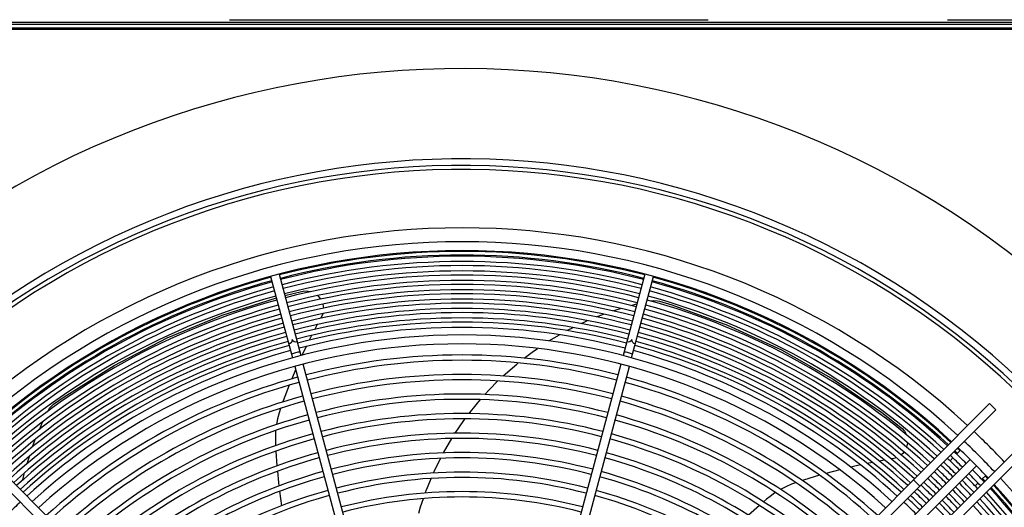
# Model space of a CAD drawing. Header units: centimetres. Extents: x -92429 to 178773, y 2337 to 428125.
# Tile 79 of 138: x 162451 to 162502, y 9316 to 9341. Entities that reach past the tile are written whole.
import ezdxf

# ---------------------------------------------------------------- set-up
doc = ezdxf.new("R2010")
doc.units = ezdxf.units.CM
doc.header["$LTSCALE"] = 50
doc.linetypes.add('DASHED', pattern=[0.75, 0.5, -0.25])
doc.layers.add('WL_urządzenia', color=1, linetype='Continuous')

msp = doc.modelspace()

# ---------------------------------------------------------------- linework, layer by layer
at = {"layer": 'WL_urządzenia', "color": 1, "linetype": 'Continuous'}
for p, q in [((162523.347, 9340.811, 2170), (162417.391, 9340.811, 2170)), ((162425.039, 9340.718, 2170), (162522.374, 9340.718, 2170)), ((162522.374, 9340.44, 2170), (162425.039, 9340.44, 2170)), ((162425.132, 9340.533, 2170), (162522.281, 9340.533, 2170)), ((162463.706, 9327.551, 2170), (162464.846, 9323.298, 2170)), ((162464.154, 9327.671, 2170), (162465.293, 9323.418, 2170)), ((162483.259, 9327.671, 2170), (162482.12, 9323.418, 2170)), ((162482.567, 9323.298, 2170), (162483.707, 9327.551, 2170)), ((162464.454, 9326.552, 2170), (162465.328, 9326.769, 2170)), ((162465.328, 9326.769, 2170), (162465.404, 9326.783, 2170)), ((162465.404, 9326.783, 2170), (162465.589, 9326.792, 2170)), ((162465.589, 9326.792, 2170), (162465.768, 9326.765, 2170)), ((162465.768, 9326.765, 2170), (162465.795, 9326.757, 2170)), ((162461.167, 9325.526, 2170), (162464.006, 9326.432, 2170)), ((162466.163, 9326.553, 2170), (162466.228, 9326.487, 2170)), ((162466.228, 9326.487, 2170), (162466.319, 9326.368, 2170)), ((162483.547, 9326.274, 2170), (162483.578, 9326.28, 2170)), ((162483.578, 9326.28, 2170), (162483.732, 9326.296, 2170)), ((162483.732, 9326.296, 2170), (162483.915, 9326.283, 2170)), ((162483.915, 9326.283, 2170), (162484.015, 9326.259, 2170)), ((162484.015, 9326.259, 2170), (162484.659, 9326.064, 2170)), ((162466.434, 9326.108, 2170), (162466.457, 9326.002, 2170)), ((162466.457, 9326.002, 2170), (162466.466, 9325.898, 2170)), ((162481.591, 9325.757, 2170), (162481.986, 9325.884, 2170)), ((162482.526, 9326.038, 2170), (162482.844, 9326.119, 2170)), ((162484.659, 9326.064, 2170), (162487.567, 9325.016, 2170)), ((162458.296, 9324.339, 2170), (162461.167, 9325.526, 2170)), ((162466.351, 9325.418, 2170), (162466.322, 9325.366, 2170)), ((162466.379, 9325.473, 2170), (162466.351, 9325.418, 2170)), ((162466.429, 9325.606, 2170), (162466.379, 9325.473, 2170)), ((162479.931, 9325.097, 2170), (162480.129, 9325.187, 2170)), ((162480.129, 9325.187, 2170), (162480.269, 9325.249, 2170)), ((162480.729, 9325.442, 2170), (162481.094, 9325.582, 2170)), ((162466.145, 9325.038, 2170), (162466.016, 9324.795, 2170)), ((162466.147, 9325.043, 2170), (162466.145, 9325.038, 2170)), ((162479.189, 9324.727, 2170), (162479.504, 9324.89, 2170)), ((162487.567, 9325.016, 2170), (162490.393, 9323.717, 2170)), ((162455.532, 9322.912, 2170), (162458.296, 9324.339, 2170)), ((162465.849, 9324.471, 2170), (162465.724, 9324.222, 2170)), ((162478.248, 9324.185, 2170), (162478.791, 9324.508, 2170)), ((162465.564, 9323.897, 2170), (162465.344, 9323.431, 2170)), ((162476.957, 9323.289, 2170), (162477.377, 9323.601, 2170)), ((162477.377, 9323.601, 2170), (162477.652, 9323.795, 2170)), ((162490.393, 9323.717, 2170), (162493.096, 9322.185, 2170)), ((162452.917, 9321.266, 2170), (162455.532, 9322.912, 2170)), ((162465.01, 9322.685, 2170), (162464.807, 9322.204, 2170)), ((162464.966, 9322.85, 2170), (162468.853, 9308.344, 2170)), ((162469.3, 9308.464, 2170), (162465.413, 9322.97, 2170)), ((162475.86, 9322.359, 2170), (162476.568, 9322.979, 2170)), ((162476.568, 9322.979, 2170), (162476.643, 9323.04, 2170)), ((162482, 9322.97, 2170), (162478.113, 9308.464, 2170)), ((162478.561, 9308.344, 2170), (162482.448, 9322.85, 2170)), ((162475.123, 9321.629, 2170), (162475.585, 9322.099, 2170)), ((162493.096, 9322.185, 2170), (162495.633, 9320.45, 2170)), ((162464.674, 9321.875, 2170), (162464.362, 9321.059, 2170)), ((162474.903, 9321.391, 2170), (162475.123, 9321.629, 2170)), ((162452.366, 9320.879, 2170), (162452.917, 9321.266, 2170)), ((162464.362, 9321.059, 2170), (162464.34, 9321, 2170)), ((162474.442, 9320.859, 2170), (162474.664, 9321.121, 2170)), ((162469.781, 9296.622, 2170), (162445.816, 9320.588, 2170)), ((162446.143, 9320.916, 2170), (162470.172, 9296.887, 2170)), ((162452.066, 9320.518, 2170), (162452.081, 9320.546, 2170)), ((162452.081, 9320.546, 2170), (162452.162, 9320.678, 2170)), ((162452.162, 9320.678, 2170), (162452.286, 9320.814, 2170)), ((162452.286, 9320.814, 2170), (162452.366, 9320.879, 2170)), ((162464.216, 9320.654, 2170), (162464.146, 9320.44, 2170)), ((162464.222, 9320.67, 2170), (162464.216, 9320.654, 2170)), ((162474.071, 9320.393, 2170), (162474.442, 9320.859, 2170)), ((162477.241, 9296.887, 2170), (162501.27, 9320.916, 2170)), ((162501.598, 9320.588, 2170), (162477.632, 9296.622, 2170)), ((162501.27, 9320.916, 2170), (162501.598, 9320.588, 2170)), ((162451.623, 9319.568, 2170), (162451.803, 9319.975, 2170)), ((162464.063, 9320.12, 2170), (162464.007, 9319.82, 2170)), ((162464.146, 9320.44, 2170), (162464.063, 9320.12, 2170)), ((162473.352, 9319.374, 2170), (162473.805, 9320.036, 2170)), ((162473.805, 9320.036, 2170), (162473.864, 9320.117, 2170)), ((162495.633, 9320.45, 2170), (162496.637, 9319.672, 2170)), ((162463.967, 9319.475, 2170), (162463.954, 9319.161, 2170)), ((162463.97, 9319.513, 2170), (162463.967, 9319.475, 2170)), ((162496.637, 9319.672, 2170), (162496.695, 9319.621, 2170)), ((162496.695, 9319.621, 2170), (162496.816, 9319.48, 2170)), ((162496.816, 9319.48, 2170), (162496.904, 9319.322, 2170)), ((162451.269, 9318.659, 2170), (162451.413, 9319.049, 2170)), ((162463.954, 9319.161, 2170), (162463.957, 9318.924, 2170)), ((162472.737, 9318.34, 2170), (162473.174, 9319.093, 2170)), ((162479.205, 9295.049, 2170), (162503.171, 9319.015, 2170)), ((162496.904, 9319.322, 2170), (162496.915, 9319.296, 2170)), ((162463.957, 9318.924, 2170), (162463.966, 9318.728, 2170)), ((162463.982, 9318.438, 2170), (162464.035, 9317.67, 2170)), ((162503.498, 9318.687, 2170), (162479.47, 9294.659, 2170)), ((162496.969, 9318.789, 2170), (162496.931, 9318.644, 2170)), ((162496.98, 9318.881, 2170), (162496.969, 9318.789, 2170)), ((162499.547, 9318.276, 2170), (162499.754, 9318.482, 2170)), ((162450.987, 9317.786, 2170), (162451.101, 9318.16, 2170)), ((162472.25, 9317.366, 2170), (162472.586, 9318.056, 2170)), ((162495.776, 9317.962, 2170), (162495.505, 9317.914, 2170)), ((162495.781, 9317.963, 2170), (162495.776, 9317.962, 2170)), ((162496.202, 9318.034, 2170), (162496.143, 9318.024, 2170)), ((162496.262, 9318.045, 2170), (162496.202, 9318.034, 2170)), ((162496.399, 9318.088, 2170), (162496.262, 9318.045, 2170)), ((162496.728, 9318.31, 2170), (162496.651, 9318.238, 2170)), ((162496.798, 9318.393, 2170), (162496.728, 9318.31, 2170)), ((162500.253, 9317.998, 2170), (162497.14, 9314.885, 2170)), ((162499.2, 9317.928, 2170), (162499.351, 9318.079, 2170)), ((162493.436, 9317.462, 2170), (162492.719, 9317.271, 2170)), ((162494.519, 9317.717, 2170), (162494.016, 9317.604, 2170)), ((162495.146, 9317.846, 2170), (162494.874, 9317.792, 2170)), ((162500.581, 9317.671, 2170), (162497.467, 9314.557, 2170)), ((162450.768, 9316.944, 2170), (162450.818, 9317.157, 2170)), ((162450.818, 9317.157, 2170), (162450.856, 9317.305, 2170)), ((162464.061, 9317.383, 2170), (162464.12, 9316.801, 2170)), ((162471.896, 9316.53, 2170), (162472.092, 9317.01, 2170)), ((162472.218, 9317.296, 2170), (162472.25, 9317.366, 2170)), ((162491.543, 9316.918, 2170), (162491.482, 9316.898, 2170)), ((162492.378, 9317.174, 2170), (162491.543, 9316.918, 2170)), ((162497.295, 9316.94, 2170), (162497.622, 9316.613, 2170)), ((162501.065, 9317.171, 2170), (162500.858, 9316.965, 2170)), ((162450.653, 9316.406, 2170), (162450.668, 9316.481, 2170)), ((162464.12, 9316.801, 2170), (162464.14, 9316.622, 2170)), ((162471.789, 9316.247, 2170), (162471.839, 9316.381, 2170)), ((162471.839, 9316.381, 2170), (162471.896, 9316.53, 2170)), ((162490.619, 9316.574, 2170), (162490.348, 9316.434, 2170)), ((162490.922, 9316.706, 2170), (162490.619, 9316.574, 2170)), ((162491.133, 9316.783, 2170), (162490.922, 9316.706, 2170)), ((162491.15, 9316.789, 2170), (162491.133, 9316.783, 2170)), ((162500.662, 9316.768, 2170), (162500.511, 9316.617, 2170)), ((162464.175, 9316.338, 2170), (162464.28, 9315.585, 2170)), ((162471.542, 9315.523, 2170), (162471.686, 9315.96, 2170)), ((162489.611, 9315.922, 2170), (162489.462, 9315.794, 2170)), ((162489.796, 9316.071, 2170), (162489.611, 9315.922, 2170)), ((162490.052, 9316.253, 2170), (162489.796, 9316.071, 2170)), ((162490.084, 9316.274, 2170), (162490.052, 9316.253, 2170)), ((162471.443, 9315.195, 2170), (162471.542, 9315.523, 2170)), ((162489.243, 9315.603, 2170), (162488.671, 9315.088, 2170))]:
    msp.add_line(p, q, dxfattribs=at)
at = {"layer": 'WL_urządzenia', "color": 1, "linetype": 'DASHED'}
msp.add_line((162424.066, 9340.95, 2170), (162523.208, 9340.95, 2170), dxfattribs=at)
at = {"layer": 'WL_urządzenia', "color": 1, "linetype": 'Continuous'}
for points in [[(162465.1, 9324.141, -0.407676), (162464.827, 9324.262, -0.407676), (162464.652, 9324.021)], [(162482.761, 9324.021, -0.407676), (162482.586, 9324.262, -0.407676), (162482.313, 9324.141)], [(162465.238, 9323.623, -0.037253), (162465.012, 9323.571, -0.037253), (162464.791, 9323.503)], [(162482.622, 9323.503, -0.037253), (162482.401, 9323.571, -0.037253), (162482.175, 9323.623)]]:
    msp.add_lwpolyline(points, format="xyb", dxfattribs=at)
for radius, start, end in [(47.277, 319.4416, 310.5584), (42.566, 317.9961, 312.0039), (42.222, 318.0205, 311.9795), (42.012, 318.0356, 311.9644), (38.964, 47.3179, 132.6821), (38.239, 47.362, 132.638), (37.775, 47.3909, 132.6091), (37.729, 75.3519, 104.6481), (37.544, 75.3537, 104.6463), (37.483, 75.3543, 104.6457), (37.205, 75.3569, 104.6431), (36.992, 75.359, 104.641), (36.714, 75.3617, 104.6383), (37.729, 105.3519, 132.6061), (37.544, 105.3537, 132.5943), (37.483, 105.3543, 132.5904), (36.501, 75.3638, 104.6362), (36.223, 75.3666, 104.6334), (37.483, 47.4096, 74.6457), (37.544, 47.4057, 74.6463), (37.729, 47.3939, 74.6481), (37.205, 105.3569, 132.5724), (36.992, 105.359, 132.5584), (36.011, 75.3687, 104.6313), (35.732, 75.3716, 104.6284), (36.992, 47.4416, 74.641), (37.205, 47.4276, 74.6431), (36.714, 105.3617, 132.5399), (36.501, 105.3638, 132.5256), (35.52, 75.3738, 104.6262), (35.242, 75.3768, 104.6232), (35.029, 75.3791, 104.6209), (36.501, 47.4744, 74.6362), (36.714, 47.4601, 74.6383), (36.223, 105.3666, 132.5065), (36.011, 105.3687, 132.4918), (34.751, 75.3821, 104.6179), (34.538, 75.3845, 104.6155), (36.011, 47.5082, 74.6313), (36.223, 47.4935, 74.6334), (35.732, 105.3716, 132.4723), (35.52, 105.3738, 132.4571), (34.26, 75.3876, 104.6124), (34.048, 75.39, 104.61), (35.52, 47.5429, 74.6262), (35.732, 47.5277, 74.6284), (35.242, 105.3768, 132.4371), (35.029, 105.3791, 132.4215), (34.751, 105.3821, 132.4008), (33.769, 75.3932, 104.6068), (34.751, 47.5992, 74.6179), (35.029, 47.5785, 74.6209), (35.242, 47.5629, 74.6232), (34.538, 105.3845, 132.3848), (34.26, 105.3876, 132.3636), (33.372, 47.7066, 132.2934), (34.26, 47.6364, 74.6124), (34.538, 47.6152, 74.6155), (34.048, 105.39, 132.3471), (33.769, 105.3932, 132.3252), (32.908, 47.7448, 132.2552), (33.769, 47.6748, 74.6068), (34.048, 47.6529, 74.61), (32.329, 75.4107, 104.5893), (32.051, 75.4143, 104.5857), (32.329, 105.4107, 132.206), (31.31, 75.4241, 104.5759), (31.032, 75.4279, 104.5721), (32.329, 47.794, 74.5893), (32.051, 105.4143, 132.1817), (32.051, 47.8183, 74.5857), (31.31, 105.4241, 132.1149), (31.032, 105.4279, 132.0891), (30.291, 75.4384, 104.5616), (30.013, 75.4424, 104.5576), (31.032, 47.9109, 74.5721), (31.31, 47.8851, 74.5759), (30.291, 105.4384, 132.0178), (30.013, 105.4424, 131.9901), (29.272, 75.4536, 104.5464), (28.994, 75.458, 104.542), (30.013, 48.0099, 74.5576), (30.291, 47.9822, 74.5616), (29.272, 105.4536, 131.9139), (28.994, 105.458, 131.8843), (28.253, 75.47, 104.53), (27.975, 75.4747, 104.5253), (28.994, 48.1157, 74.542), (29.272, 48.0861, 74.5464), (38.964, 43.364, 46.636), (37.544, 46.4149, 46.6979), (37.729, 46.4079, 46.6896), (37.775, 43.3125, 46.6875), (38.239, 43.333, 46.667), (28.253, 105.47, 131.8025), (27.975, 105.4747, 131.7707), (27.234, 75.4876, 104.5124), (26.956, 75.4926, 104.5074), (27.975, 48.2293, 74.5253), (28.253, 48.1975, 74.53), (36.992, 45.359, 46.7232), (37.205, 45.3569, 46.7134), (37.483, 45.3543, 46.7007), (36.223, 45.3666, 46.7598), (36.501, 45.3638, 46.7464), (36.714, 45.3617, 46.7363), (37.483, 43.2993, 44.6457), (27.234, 105.4876, 131.6827), (26.956, 105.4926, 131.6484), (26.215, 75.5065, 104.4935), (25.937, 75.512, 104.488), (26.956, 48.3516, 74.5074), (27.234, 48.3173, 74.5124), (35.52, 45.3738, 46.7947), (35.732, 45.3716, 46.784), (36.011, 45.3687, 46.7702), (36.714, 43.2637, 44.6383), (36.992, 43.2768, 44.641), (37.205, 43.2866, 44.6431), (37.544, 43.3021, 43.5851), (37.729, 43.3104, 43.5921), (38.239, 317.3619, 42.6381), (26.215, 105.5065, 131.5536), (26.215, 48.4464, 74.4935), (34.751, 45.3821, 46.8344), (35.029, 45.3791, 46.8198), (35.242, 45.3768, 46.8088), (36.011, 43.2298, 44.6313), (36.223, 43.2402, 44.6334), (36.501, 43.2536, 44.6362), (37.483, 15.3543, 42.5904), (37.544, 15.3537, 42.5943), (37.729, 15.3519, 42.6061), (37.775, 317.3909, 42.6091), (25.937, 105.512, 131.5166), (25.196, 75.527, 104.473), (24.918, 75.5329, 104.4671), (25.937, 48.4834, 74.488), (34.048, 45.39, 46.8723), (34.26, 45.3876, 46.8607), (34.538, 45.3845, 46.8457), (35.242, 43.1912, 44.6232), (35.52, 43.2053, 44.6262), (35.732, 43.216, 44.6284), (36.714, 15.3617, 42.5399), (36.992, 15.359, 42.5584), (37.205, 15.3569, 42.5724), (33.769, 133.1123, 134.6068), (33.769, 45.3932, 46.8877), (34.751, 43.1656, 44.6179), (35.029, 43.1802, 44.6209), (36.223, 15.3666, 42.5065), (36.501, 15.3638, 42.5256)]:
    msp.add_arc((162473.707, 9291.124, 2170), radius, start, end, dxfattribs=at)

doc.saveas('drawing.dxf')
